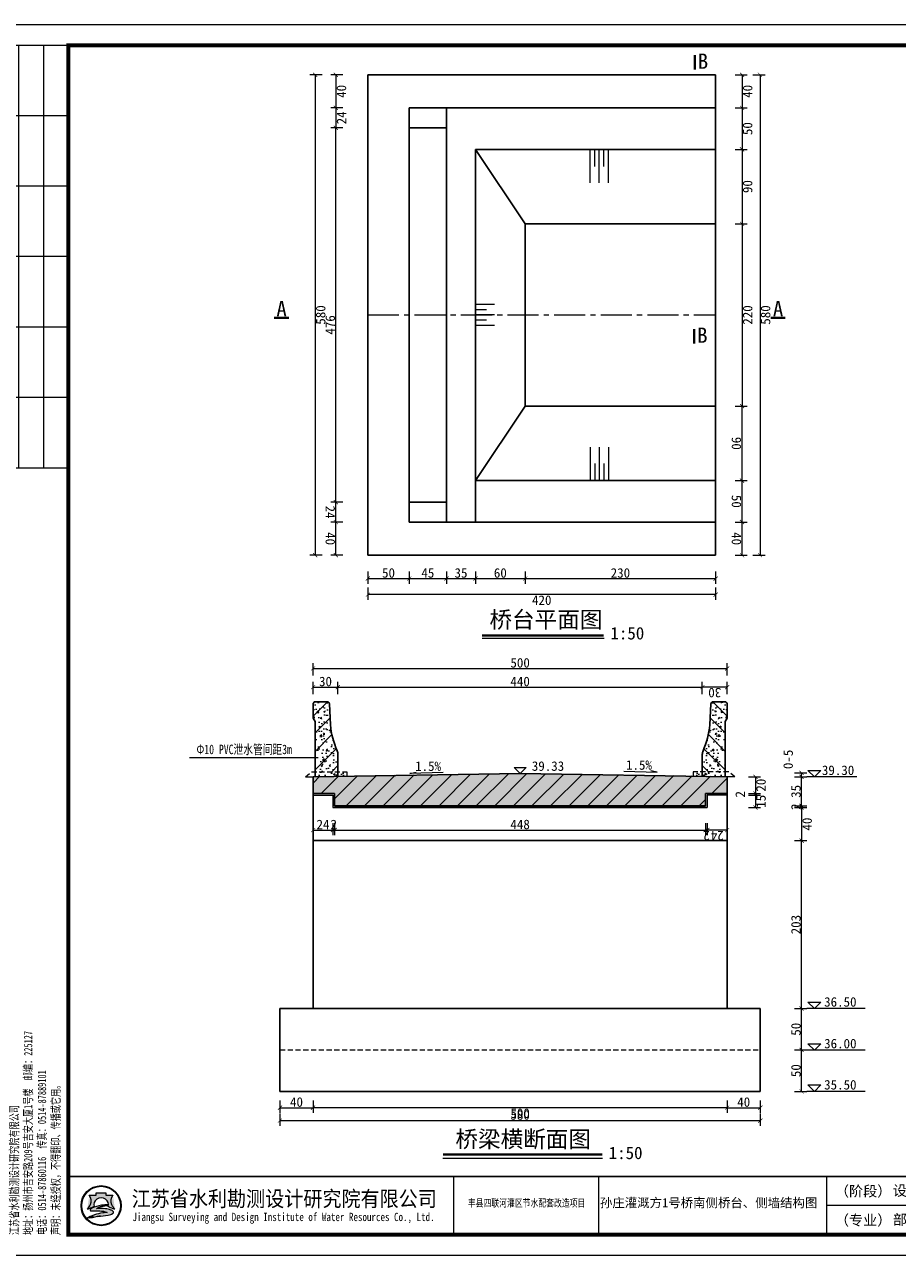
# Model space of a CAD drawing. Extents: x -27255 to 1448651, y 31034 to 8081248.
# Tile 73 of 198: x 584118 to 584329, y 3859346 to 3859644. Entities that reach past the tile are written whole.
import ezdxf
from ezdxf.enums import TextEntityAlignment as Align

# ---------------------------------------------------------------- set-up
doc = ezdxf.new("R2010")
doc.units = 0
doc.linetypes.add('CENTER2', pattern=[1.125, 0.75, -0.125, 0.125, -0.125])
doc.linetypes.add('HIDDEN', pattern=[0.375, 0.25, -0.125])
doc.layers.get('0').update_dxf_attribs({"linetype": 'CONTINUOUS'})
for name, color, linetype, lineweight in [('0.09标注线', 3, 'CONTINUOUS', 9), ('0.13填充', 8, 'CONTINUOUS', 9), ('0.13文字', 3, 'CONTINUOUS', 13), ('图框', 7, 'CONTINUOUS', 20), ('文字', 7, 'CONTINUOUS', 15), ('细实线', 3, 'CONTINUOUS', 20), ('虚线', 251, 'HIDDEN', 15), ('轮廓线', 1, 'CONTINUOUS', 30), ('配筋1', 1, 'CONTINUOUS', 50)]:
    doc.layers.add(name, color=color, linetype=linetype, lineweight=lineweight)
doc.layers.add('粗线-可见轮廓线、钢筋、结构分缝线、材料分界线、断层线、岩性分界线', color=1, linetype='CONTINUOUS')
doc.styles.add('-仿宋_GB2312', font='FangSong_GB2312.ttf')
doc.styles.add('LYJFS', font='times.ttf', dxfattribs={"width": 0.7})
doc.styles.add('仿宋', font='FangSong_GB2312.ttf', dxfattribs={"width": 0.7})
doc.styles.add('宋体', font='FangSong_GB2312.ttf')
doc.dimstyles.new('zzzz STANDARD', dxfattribs={"dimtxt": 2.3, "dimasz": 1, "dimexe": 1.25, "dimexo": 1.5, "dimgap": 0.2, "dimtad": 1, "dimdec": 0, "dimlfac": 10, "dimzin": 0, "dimdsep": 46, "dimtxsty": '-仿宋_GB2312', "dimblk": 'ARCHTICK', "dimcen": 0.09, "dimadec": 0, "dimazin": 0, "dimtfac": 1, "dimtdec": 0, "dimtix": 1, "dimtmove": 2, "dimatfit": 3, "dimfxl": 1.7, "dimfxlon": 1, "dimtolj": 1, "dimtzin": 0, "dimlwd": 9, "dimlwe": 9, "dimarcsym": 0})

# ---------------------------------------------------------------- blocks, each defined once
blk = doc.blocks.new('_ARCHTICK')
at = {"color": 0, "linetype": 'ByBlock', "const_width": 0.15}
blk.add_lwpolyline([(-0.5, -0.5), (0.5, 0.5)], dxfattribs=at)
blk = doc.blocks.new('d4trtg')
h = blk.add_hatch(color=152)
h.dxf.hatch_style = 1
h.paths.add_polyline_path([(654246.3, 3899725.4, 1), (654149.5, 3899725.4, 1)])
h.paths.add_polyline_path([(654244.7, 3899725.4, 1), (654151.1, 3899725.4, 1)], flags=16)
h = blk.add_hatch(color=152)
h.dxf.hatch_style = 1
edge = h.paths.add_edge_path()
edge.add_arc((654216.7, 3899701.1), 14.6, 43.3177, 70.37)
edge.add_arc((654202.9, 3899662.4), 55.7, 70.37, 84.5285)
edge.add_arc((654197.1, 3899601.1), 117.3, 84.5285, 95.1775)
edge.add_arc((654198.5, 3899704.1), 18.3, 111.7966, 130.9174, ccw=False)
edge.add_arc((654217.4, 3899656.7), 69.4, 98.8427, 111.7966, ccw=False)
edge.add_arc((654228.1, 3899588.1), 138.8, 95.2104, 98.8427, ccw=False)
edge.add_ellipse((654197.9, 3899728.3), major_axis=(-17.8, 0), ratio=0.877698, start_angle=172.6539, end_angle=176.913)
edge.add_arc((654213.8, 3899625), 102.6, 88.9999, 98.5227)
edge.add_arc((654209.9, 3899651.2), 76, 98.5227, 116.8491)
edge.add_arc((654181.1, 3899708), 12.3, 116.8491, 139.2901)
edge.add_arc((654173.3, 3899714.8), 1.96, 139.2901, 263.0506)
edge.add_arc((654175.1, 3899729.8), 17.1, 263.0506, 272.1363)
edge.add_arc((654186.8, 3899416.6), 296.4, 88.4627, 92.1363, ccw=False)
edge.add_arc((654193.4, 3899661.8), 51, 68.0711, 88.4627, ccw=False)
edge.add_arc((654234.5, 3899496.1), 214.2, 95.9129, 98.7952)
edge.add_arc((654220.8, 3899584.5), 124.7, 98.7952, 117.8497)
edge.add_arc((654806.2, 3897318.9), 2461.6, 104.7704, 105.1579, ccw=False)
edge.add_line((654178.6, 3899699.1), (654170.6, 3899695.8))
edge.add_arc((654384.3, 3898723.5), 995.6, 100.9063, 102.3983, ccw=False)
edge.add_line((654196, 3899701.1), (654189.9, 3899699.2))
edge.add_arc((654166.8, 3899985.3), 287, 274.6178, 279.6944)
edge.add_arc((654207.4, 3899747.5), 45.8, 279.6944, 287.6119)
edge.add_arc((654216.2, 3899719.6), 16.5, 287.6119, 311.5141)
edge.add_arc((654225.4, 3899709.3), 2.75, 311.5141, 403.3177)
edge = h.paths.add_edge_path()
edge.add_arc((654242.1, 3899736.8), 20.7, 138.9742, 204.1181, ccw=False)
edge.add_line((654226.5, 3899750.4), (654209.6, 3899750.4))
edge.add_line((654209.6, 3899750.4), (654209.6, 3899756.2))
edge.add_line((654209.6, 3899756.2), (654186.2, 3899756.2))
edge.add_line((654186.2, 3899756.2), (654186.2, 3899750.4))
edge.add_line((654186.2, 3899750.4), (654169.3, 3899750.4))
edge.add_arc((654153.7, 3899736.8), 20.7, -24.1181, 41.0258, ccw=False)
edge.add_arc((654138.3, 3899743.7), 37.5, 314.3441, 335.8819, ccw=False)
edge.add_arc((654157.8, 3899747.2), 31.1, 282.3877, 290.1466)
edge.add_arc((654127.2, 3899830.8), 120.1, 290.1466, 296.6495)
edge.add_ellipse((654197.9, 3899728.3), major_axis=(-17.8, 0), ratio=0.877698, start_angle=176.913, end_angle=378.3747, ccw=False)
edge.add_ellipse((654197.9, 3899728.3), major_axis=(-17.8, 0), ratio=0.877698, start_angle=172.6539, end_angle=176.913, ccw=False)
edge.add_ellipse((654197.9, 3899728.3), major_axis=(-17.8, 0), ratio=0.877698, start_angle=161.6253, end_angle=172.6539, ccw=False)
edge.add_arc((654268.6, 3899830.8), 120.1, 243.3505, 249.8534)
edge.add_arc((654238, 3899747.2), 31.1, 249.8534, 257.6123)
edge.add_arc((654257.5, 3899743.7), 37.5, 204.1181, 225.6559, ccw=False)
at = {"lineweight": 0}
for p, q in [((653868.4, 3899605.3), (653868.4, 3902577.3)), ((653868.4, 3902577.3), (658071.2, 3902577.3)), ((658071.2, 3902577.3), (658071.2, 3899605.3)), ((658021.2, 3899725.4), (655949.8, 3899725.4)), ((658071.2, 3899605.3), (653868.4, 3899605.3))]:
    blk.add_line(p, q, dxfattribs=at)
for p, q in [((654118.6, 3902527.3), (653938.4, 3902527.3)), ((653938.4, 3902527.3), (653938.4, 3901506.6)), ((653998.5, 3902527.3), (653998.5, 3901506.6)), ((654058.5, 3902527.3), (654058.5, 3901506.6)), ((654118.6, 3902357.2), (653938.4, 3902357.2)), ((654118.6, 3902187.1), (653938.4, 3902187.1)), ((654118.6, 3902017), (653938.4, 3902017)), ((654118.6, 3901846.8), (653938.4, 3901846.8)), ((654118.6, 3901676.7), (653938.4, 3901676.7)), ((654118.6, 3901506.6), (653938.4, 3901506.6)), ((655049.2, 3899795.5), (655049.2, 3899655.4)), ((655399.4, 3899795.5), (655399.4, 3899655.4)), ((655949.8, 3899795.5), (655949.8, 3899655.4)), ((656210, 3899795.5), (656210, 3899655.4)), ((656400.1, 3899795.5), (656400.1, 3899655.4)), ((656590.2, 3899795.5), (656590.2, 3899655.4)), ((656780.4, 3899795.5), (656780.4, 3899655.4)), ((656970.5, 3899795.5), (656970.5, 3899655.4)), ((657160.6, 3899795.5), (657160.6, 3899655.4)), ((657350.8, 3899795.5), (657350.8, 3899655.4)), ((657530.9, 3899795.5), (657530.9, 3899655.4)), ((657701, 3899725.4), (657701, 3899655.4))]:
    blk.add_line(p, q)
at = {"lineweight": 0, "const_width": 10}
blk.add_lwpolyline([(654118.6, 3902527.3), (658021.2, 3902527.3), (658021.2, 3899655.4), (654118.6, 3899655.4)], close=True, dxfattribs=at)
at = {"lineweight": 0, "const_width": 4}
blk.add_lwpolyline([(658021.2, 3899795.5), (654118.6, 3899795.5)], dxfattribs=at)
at = {"color": 152}
for points in [[(654181.1, 3899723.4, -0.028382), (654168.5, 3899718, -0.033867), (654164.5, 3899716.8, 0.094254), (654172.5, 3899728.3, 0.292155), (654169.3, 3899750.4), (654186.2, 3899750.4), (654186.2, 3899756.2), (654209.6, 3899756.2), (654209.6, 3899750.4), (654226.5, 3899750.4, 0.292155), (654223.3, 3899728.3, 0.094254), (654231.3, 3899716.8, -0.033867), (654227.2, 3899718, -0.028382), (654214.7, 3899723.4)], [(654215.6, 3899727.5, 0.041575), (654198.6, 3899726.4, 0.080135), (654175.6, 3899719, 0.098231), (654171.8, 3899716.1, 0.59944), (654173, 3899712.9, 0.039664), (654175.8, 3899712.7, -0.01603), (654194.8, 3899712.8, -0.08921), (654212.4, 3899709.2, 0.012577), (654201.8, 3899707.8, 0.083333), (654162.5, 3899694.8, -0.001691), (654178.6, 3899699.1), (654170.6, 3899695.8, -0.00651), (654196, 3899701.1), (654189.9, 3899699.2, 0.022155), (654215.1, 3899702.4, 0.03456), (654221.2, 3899703.9, 0.104673), (654227.2, 3899707.2, 0.423464), (654227.4, 3899711.2, 0.118589), (654221.6, 3899714.9, 0.061857), (654208.2, 3899717.9, 0.046498), (654186.5, 3899718, -0.083624), (654191.7, 3899721.1, -0.056582), (654206.8, 3899725.3, -0.015851), (654215.5, 3899726.3)]]:
    blk.add_lwpolyline(points, format="xyb", dxfattribs=at)
for radius in [48.4, 46.8]:
    blk.add_circle((654197.9, 3899725.4), radius, dxfattribs=at)
blk.add_arc((654217.4, 3899656.7), 69.4, 98.8427, 111.7966, dxfattribs=at)
for start_param, end_param in [(2.820893, 6.603885), (3.013378, 3.087714)]:
    blk.add_ellipse((654197.9, 3899728.3), major_axis=(-17.8, 0), ratio=0.877698, start_param=start_param, end_param=end_param, dxfattribs=at)
at = {"style": '宋体'}
for s, height, width, p in [('江苏省水利勘测设计研究院有限公司', 37.525, 0.9, (654640.2, 3899742.9)), ('丰县四联河灌区节水配套改造项目', 18.012, 0.75, (655225.5, 3899732.3)), ('Jiangsu Surveying and Design Institute of Water Resources Co., Ltd.', 20.014, 0.8, (654638.5, 3899695.5))]:
    blk.add_text(s, height=height, dxfattribs=dict(at, width=width)).set_placement(p, align=Align.MIDDLE)
at = {"style": 'LYJFS'}
for s, p in [('（阶段）', (656038.2, 3899760.4)), ('（专业）', (656038.2, 3899690.4))]:
    blk.add_text(s, height=25.02, dxfattribs=at).set_placement(p, align=Align.MIDDLE_CENTER)
at = {"style": '仿宋'}
blk.add_text('2018.05', height=25.02, dxfattribs=at).set_placement((657440.8, 3899690.4), align=Align.MIDDLE)
at = {"rotation": 90}
for s, insert, char_height, attachment_point, style in [('日 期', (653968.5, 3901931.9), 25.02, 5, '宋体'), ('会签者', (653968.5, 3901761.8), 25.02, 5, '宋体'), ('会签专业', (653968.5, 3901591.7), 25.02, 5, '宋体'), ('江苏省水利勘测设计研究院有限公司\\P地址：扬州市吉安路209号吉安大厦1号楼  邮编：225127\\P电话：0514-87860116  传真：0514-87889101\\P声明：未经授权，不得翻印、传播或它用。', (654101.5, 3899654.5), 20.014, 7, '仿宋')]:
    blk.add_mtext(s, dxfattribs=dict(at, insert=insert, char_height=char_height, attachment_point=attachment_point, style=style))
at = {"attachment_point": 5, "style": '宋体'}
for s, insert, char_height in [('校 核', (656875.1, 3899760.9), 25.02), ('设 计', (657065.3, 3899761.4), 25.02), ('设计', (656144, 3899760.4), 25.02), ('批 准', (656305, 3899760.4), 25.02), ('核 定', (656494.6, 3899760.2), 25.02), ('审 查', (656684.6, 3899760.2), 25.02), ('制 图', (657254.9, 3899760.2), 25.02), ('日 期', (657440.8, 3899760.4), 25.02), ('甲级设计证书编号A132012666', (657776, 3899760.4), 25.017), ('部分', (656144, 3899690.4), 25.02), ('图 号', (657615.9, 3899690.4), 25.02)]:
    blk.add_mtext(s, dxfattribs=dict(at, insert=insert, char_height=char_height))

msp = doc.modelspace()

# ---------------------------------------------------------------- hatches: boundary and pattern name
at = {"layer": '0.13文字', "linetype": 'Continuous', "lineweight": 13}
h = msp.add_hatch(dxfattribs=at)
h.set_pattern_fill('AR-CONC', color=256, scale=0.02, style=0)
h.set_pattern_definition([(50, (558792.1782, 3852994.898), (3.64369338, -0.3187817), [0.381, -4.191]), (355, (558792.178, 3852994.898), (-0.7048565, 3.82113286), [0.3048, -3.3528]), (100.451, (558792.4818, 3852994.8714), (2.93885003, 3.50233376), [0.3238, -3.5618]), (46.1842, (558792.178, 3852995.914), (5.4215808, -0.84084656), [0.5715, -6.2865]), (96.6356, (558792.63, 3852995.844), (4.7480847, 4.9485111), [0.4857, -5.3427]), (351.184, (558792.178, 3852995.914), (4.7480921, 4.9485024), [0.4572, -5.0292]), (21, (558792.6862, 3852995.66), (3.0322976, -2.04531037), [0.381, -4.191]), (326, (558792.686, 3852995.66), (1.23604057, 3.6837593), [0.3048, -3.3528]), (71.4514, (558792.939, 3852995.4895), (4.2683298, 1.63845715), [0.3238, -3.5618]), (37.5, (558792.1782, 3852994.898), (0.061772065, 1.69110078), [0, -3.31216, 0, -3.4036, 0, -3.3655]), (7.5, (558792.1782, 3852994.898), (1.33639325, 2.0036115), [0, -1.94056, 0, -3.23596, 0, -1.2827]), (327.5, (558791.0453, 3852994.898), (2.7118119, -0.11457488), [0, -1.27, 0, -3.9624, 0, -5.2578]), (317.5, (558790.5373, 3852994.898), (2.96258363, 0.50852982), [0, -1.651, 0, -2.63144, 0, -3.7338])])
edge = h.paths.add_edge_path()
edge.add_line((584187.98575, 3859475.33886), (584187.98575, 3859461.95887))
edge.add_line((584187.98575, 3859461.95887), (584195.69018, 3859461.95887))
edge.add_line((584195.69018, 3859461.95887), (584195.69018, 3859463.15887))
edge.add_line((584195.69018, 3859463.15887), (584193.51738, 3859463.15887))
edge.add_line((584193.51738, 3859463.15887), (584193.51738, 3859467.39012))
edge.add_arc((584191.35045, 3859467.39012), 2.16693, 360, 382.3986634)
edge.add_arc((584212.47867, 3859476.60461), 20.88369, 185.6527223, 203.6838968, ccw=False)
edge.add_line((584191.69653, 3859474.54759), (584191.45917, 3859479.59186))
edge.add_arc((584190.96462, 3859479.59186), 0.49455, 359.9999999, 450)
edge.add_line((584190.96462, 3859480.08641), (584188.01193, 3859480.08641))
edge.add_arc((584188.01193, 3859479.59186), 0.49455, 90, 180)
edge.add_line((584187.51738, 3859479.59186), (584187.51738, 3859476.13011))
edge.add_line((584187.51738, 3859476.13011), (584187.98575, 3859475.33886))
h = msp.add_hatch(dxfattribs=at)
h.set_pattern_fill('ANSI31', color=256, style=0)
h.set_pattern_definition([(45, (584187.5174, 3859463.159), (-2.24506, 2.24506), [])])
h.paths.add_polyline_path([(584187.98575, 3859463.15887), (584193.51738, 3859463.15887), (584193.51738, 3859467.39012, 0.098044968), (584193.3539, 3859468.21583, -0.078838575), (584191.69653, 3859474.54759), (584191.45698, 3859479.6383, 0.386929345), (584190.96462, 3859480.08641), (584188.01193, 3859480.08641, 0.414213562), (584187.51738, 3859479.59186), (584187.51738, 3859476.13011), (584187.98575, 3859475.33886)])
h = msp.add_hatch(dxfattribs=at)
h.set_pattern_fill('AR-CONC', color=256, scale=0.02, style=0)
h.set_pattern_definition([(130, (609682.8566, 3852994.898), (-3.64369338, -0.3187817), [0.381, -4.191]), (185, (609682.8566, 3852994.898), (0.7048565, 3.82113286), [0.3048, -3.3528]), (79.549, (609682.553, 3852994.8714), (-2.93885003, 3.50233376), [0.3238, -3.5618]), (133.8158, (609682.8566, 3852995.914), (-5.4215808, -0.84084656), [0.5715, -6.2865]), (83.3644, (609682.405, 3852995.844), (-4.7480847, 4.9485111), [0.4857, -5.3427]), (188.816, (609682.8566, 3852995.914), (-4.7480921, 4.9485024), [0.4572, -5.0292]), (159, (609682.3486, 3852995.66), (-3.0322976, -2.04531037), [0.381, -4.191]), (214, (609682.3486, 3852995.66), (-1.23604057, 3.6837593), [0.3048, -3.3528]), (108.5486, (609682.096, 3852995.4895), (-4.2683298, 1.63845715), [0.3238, -3.5618]), (142.5, (609682.8566, 3852994.898), (-0.061772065, 1.69110078), [0, -3.31216, 0, -3.4036, 0, -3.3655]), (172.5, (609682.8566, 3852994.898), (-1.33639325, 2.0036115), [0, -1.94056, 0, -3.23596, 0, -1.2827]), (212.5, (609683.9895, 3852994.898), (-2.7118119, -0.11457488), [0, -1.27, 0, -3.9624, 0, -5.2578]), (222.5, (609684.4975, 3852994.898), (-2.96258363, 0.50852982), [0, -1.651, 0, -2.63144, 0, -3.7338])])
edge = h.paths.add_edge_path()
edge.add_line((584287.04905, 3859475.33886), (584287.04905, 3859461.95887))
edge.add_line((584287.04905, 3859461.95887), (584279.34462, 3859461.95887))
edge.add_line((584279.34462, 3859461.95887), (584279.34462, 3859463.15887))
edge.add_line((584279.34462, 3859463.15887), (584281.51742, 3859463.15887))
edge.add_line((584281.51742, 3859463.15887), (584281.51742, 3859467.39012))
edge.add_arc((584283.68435, 3859467.39012), 2.16693, 157.6013366, 180, ccw=False)
edge.add_arc((584262.55613, 3859476.60461), 20.88369, 336.3161032, 354.3472777)
edge.add_line((584283.33827, 3859474.54759), (584283.57563, 3859479.59186))
edge.add_arc((584284.07018, 3859479.59186), 0.49455, 90, 180.0000001, ccw=False)
edge.add_line((584284.07018, 3859480.08641), (584287.02287, 3859480.08641))
edge.add_arc((584287.02287, 3859479.59186), 0.49455, 360, 450, ccw=False)
edge.add_line((584287.51742, 3859479.59186), (584287.51742, 3859476.13011))
edge.add_line((584287.51742, 3859476.13011), (584287.04905, 3859475.33886))
h = msp.add_hatch(dxfattribs=at)
h.set_pattern_fill('ANSI31', color=256, style=0)
h.set_pattern_definition([(135, (584287.5174, 3859463.159), (2.24506, 2.24506), [])])
h.paths.add_polyline_path([(584287.04905, 3859475.33886), (584287.51742, 3859476.13011), (584287.51742, 3859479.59186, 0.414213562), (584287.02287, 3859480.08641), (584284.07018, 3859480.08641, 0.386929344), (584283.57782, 3859479.6383), (584283.33827, 3859474.54759, -0.078838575), (584281.6809, 3859468.21583, 0.098044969), (584281.51742, 3859467.39012), (584281.51742, 3859463.15887), (584287.04905, 3859463.15887)])
h = msp.add_hatch(dxfattribs=at)
h.set_pattern_fill('AR-CONC', color=256, scale=0.02, style=0)
h.set_pattern_definition([(50, (584177.5174, 3859454.959), (3.64369, -0.31878), [0.381, -4.191]), (355, (584177.5174, 3859454.959), (-0.70486, 3.82113), [0.3048, -3.3528]), (100.451, (584177.821, 3859454.9323), (2.93885, 3.50233), [0.3238, -3.5618]), (46.184, (584177.5174, 3859455.975), (5.42158, -0.84085), [0.5715, -6.2865]), (96.6356, (584177.969, 3859455.905), (4.74808, 4.9485), [0.4857, -5.3427]), (351.184, (584177.5174, 3859455.975), (4.7481, 4.9485), [0.4572, -5.0292]), (21, (584178.0254, 3859455.721), (3.0323, -2.04531), [0.381, -4.191]), (326, (584178.0254, 3859455.721), (1.23604, 3.68376), [0.3048, -3.3528]), (71.4514, (584178.278, 3859455.5504), (4.26833, 1.63846), [0.3238, -3.5618]), (37.5, (584177.5174, 3859454.9589), (0.061772, 1.691101), [0, -3.31216, 0, -3.4036, 0, -3.3655]), (7.5, (584177.5174, 3859454.9589), (1.336393, 2.003611), [0, -1.94056, 0, -3.23596, 0, -1.2827]), (327.5, (584176.3845, 3859454.9589), (2.711812, -0.114575), [0, -1.27, 0, -3.9624, 0, -5.2578]), (317.5, (584175.8765, 3859454.9589), (2.962584, 0.50853), [0, -1.651, 0, -2.63144, 0, -3.7338])])
h.paths.add_polyline_path([(584237.51708, 3859454.95887), (584282.31742, 3859454.95887), (584282.31742, 3859457.95887), (584287.5171, 3859457.95887), (584287.51707, 3859462.0922), (584237.51737, 3859462.75887), (584187.51738, 3859462.0922), (584187.51736, 3859457.95887), (584192.71704, 3859457.95887), (584192.71704, 3859454.95887)])
h = msp.add_hatch(dxfattribs=at)
h.set_pattern_fill('ANSI31', color=256, style=0)
h.set_pattern_definition([(45, (584177.5174, 3859454.959), (-2.24506, 2.24506), [])])
h.paths.add_polyline_path([(584237.51708, 3859454.95887), (584282.31742, 3859454.95887), (584282.31742, 3859457.95887), (584287.5171, 3859457.95887), (584287.51707, 3859462.0922), (584237.51737, 3859462.75887), (584187.51738, 3859462.0922), (584187.51736, 3859457.95887), (584192.71704, 3859457.95887), (584192.71704, 3859454.95887)])

# ---------------------------------------------------------------- linework, layer by layer
at = {"layer": '0.09标注线', "color": 7}
for p, q in [((584236.04787, 3859464.24111), (584237.51731, 3859462.77167)), ((584236.04787, 3859464.24111), (584238.98675, 3859464.24111)), ((584237.50451, 3859462.75887), (584238.98675, 3859464.24111)), ((584318.86689, 3859461.95887), (584306.73054, 3859461.95887)), ((584308.56965, 3859461.95887), (584307.02986, 3859463.49866)), ((584307.02986, 3859463.49866), (584310.10944, 3859463.49866)), ((584310.10944, 3859463.49866), (584308.56965, 3859461.95887)), ((584320.83339, 3859406.01817), (584306.73054, 3859406.01817)), ((584308.56965, 3859406.01817), (584307.02986, 3859407.55796)), ((584307.02986, 3859407.55796), (584310.10944, 3859407.55796)), ((584310.10944, 3859407.55796), (584308.56965, 3859406.01817)), ((584308.56965, 3859395.95887), (584307.02986, 3859397.49866)), ((584307.02986, 3859397.49866), (584310.10944, 3859397.49866)), ((584310.10944, 3859397.49866), (584308.56965, 3859395.95887)), ((584320.83339, 3859395.95887), (584306.73054, 3859395.95887)), ((584308.56965, 3859386.01817), (584307.02986, 3859387.55796)), ((584307.02986, 3859387.55796), (584310.10944, 3859387.55796)), ((584310.10944, 3859387.55796), (584308.56965, 3859386.01817)), ((584320.83339, 3859386.01817), (584306.73054, 3859386.01817))]:
    msp.add_line(p, q, dxfattribs=at)
at = {"layer": '0.13填充', "color": 7, "lineweight": 40, "ltscale": 0.005}
for p, q in [((584228.35331, 3859496.08848), (584257.665, 3859496.08848)), ((584218.95359, 3859370.75976), (584257.29631, 3859370.75976))]:
    msp.add_line(p, q, dxfattribs=at)
at = {"layer": '0.13填充', "color": 7, "ltscale": 0.005}
for p, q in [((584228.35331, 3859495.48868), (584257.8173, 3859495.48868)), ((584218.85295, 3859369.91691), (584257.42724, 3859369.91691))]:
    msp.add_line(p, q, dxfattribs=at)
at = {"layer": '0.13文字', "linetype": 'Continuous', "lineweight": 13}
for p, q in [((582175.00285, 3859643.61317), (587865.89025, 3859643.61317)), ((582175.00285, 3859643.61317), (587865.89025, 3859643.61317)), ((584157.67615, 3859466.60641), (584188.7815, 3859466.60641))]:
    msp.add_line(p, q, dxfattribs=at)
at = {"layer": '0.13文字', "lineweight": 13}
for p, q in [((584185.6929, 3859461.95887), (584187.51738, 3859461.95886)), ((584289.3419, 3859461.95887), (584287.51742, 3859461.95886))]:
    msp.add_line(p, q, dxfattribs=at)
at = {"layer": '粗线-可见轮廓线、钢筋、结构分缝线、材料分界线、断层线、岩性分界线'}
for p, q in [((584187.51704, 3859457.95887), (584192.71704, 3859457.95887)), ((584192.71704, 3859457.95887), (584192.71704, 3859454.95887)), ((584287.51742, 3859457.95887), (584282.31742, 3859457.95887)), ((584282.31742, 3859457.95887), (584282.31742, 3859454.95887)), ((584192.31704, 3859454.55887), (584237.51708, 3859454.55887)), ((584237.51708, 3859454.55887), (584282.71742, 3859454.55887))]:
    msp.add_line(p, q, dxfattribs=at)
at = {"layer": '细实线', "color": 7, "lineweight": 30}
for p, q in [((584284.73822, 3859631.49503), (584200.73822, 3859631.49503)), ((584200.73822, 3859573.49503), (584200.73822, 3859631.49503)), ((584284.73822, 3859631.49503), (584284.73822, 3859623.49503)), ((584284.73822, 3859631.49503), (584284.73822, 3859573.49503)), ((584210.73822, 3859623.49503), (584284.73822, 3859623.49503)), ((584210.73822, 3859623.49503), (584210.73822, 3859573.49503)), ((584210.73822, 3859623.49503), (584210.73822, 3859573.49503)), ((584219.73822, 3859623.49503), (584219.73822, 3859573.49503)), ((584219.73822, 3859618.69503), (584210.73822, 3859618.69503)), ((584238.73822, 3859595.49503), (584226.73822, 3859613.49503)), ((584226.73822, 3859613.49503), (584284.73822, 3859613.49503)), ((584238.73822, 3859595.49503), (584238.73822, 3859573.49503)), ((584238.73822, 3859595.49503), (584284.73822, 3859595.49503)), ((584200.73822, 3859573.49503), (584200.73822, 3859515.49503)), ((584210.73822, 3859523.49503), (584210.73822, 3859573.49503)), ((584210.73822, 3859523.49503), (584210.73822, 3859573.49503)), ((584219.73822, 3859523.49503), (584219.73822, 3859573.49503)), ((584238.73822, 3859551.49503), (584238.73822, 3859573.49503)), ((584284.73822, 3859515.49503), (584284.73822, 3859573.49503)), ((584238.73822, 3859551.49503), (584226.73822, 3859533.49503)), ((584238.73822, 3859551.49503), (584284.73822, 3859551.49503)), ((584226.73822, 3859533.49503), (584284.73822, 3859533.49503)), ((584219.73822, 3859528.29503), (584210.73822, 3859528.29503)), ((584210.73822, 3859523.49503), (584284.73822, 3859523.49503)), ((584284.73822, 3859515.49503), (584284.73822, 3859523.49503)), ((584284.73822, 3859515.49503), (584200.73822, 3859515.49503))]:
    msp.add_line(p, q, dxfattribs=at)
at = {"layer": '细实线', "color": 6, "lineweight": 13}
for p, q in [((584254.40704, 3859605.38054), (584254.40704, 3859613.38054)), ((584254.40704, 3859605.38054), (584254.40704, 3859613.38054)), ((584254.40704, 3859605.38054), (584254.40704, 3859613.38054)), ((584254.40704, 3859605.38054), (584254.40704, 3859613.38054)), ((584255.5289, 3859609.37454), (584255.5289, 3859613.38054)), ((584255.5289, 3859609.37454), (584255.5289, 3859613.38054)), ((584256.62061, 3859605.38054), (584256.62061, 3859613.38054)), ((584257.74248, 3859609.37454), (584257.74248, 3859613.38054)), ((584257.74248, 3859609.37454), (584257.74248, 3859613.38054)), ((584258.83419, 3859605.38054), (584258.83419, 3859613.38054)), ((584231.33822, 3859576.00357), (584226.73822, 3859576.00357)), ((584229.38745, 3859574.73708), (584226.73822, 3859574.73708)), ((584231.33822, 3859573.49503), (584226.73822, 3859573.49503)), ((584229.38745, 3859572.22854), (584226.73822, 3859572.22854)), ((584231.33822, 3859570.9865), (584226.73822, 3859570.9865)), ((584254.40704, 3859541.60953), (584254.40704, 3859533.60953)), ((584254.40704, 3859541.60953), (584254.40704, 3859533.60953)), ((584254.40704, 3859541.60953), (584254.40704, 3859533.60953)), ((584254.40704, 3859541.60953), (584254.40704, 3859533.60953)), ((584256.62061, 3859541.60953), (584256.62061, 3859533.60953)), ((584258.83419, 3859541.60953), (584258.83419, 3859533.60953)), ((584255.5289, 3859537.61553), (584255.5289, 3859533.60953)), ((584255.5289, 3859537.61553), (584255.5289, 3859533.60953)), ((584257.74248, 3859537.61553), (584257.74248, 3859533.60953)), ((584257.74248, 3859537.61553), (584257.74248, 3859533.60953))]:
    msp.add_line(p, q, dxfattribs=at)
at = {"layer": '细实线', "color": 6, "linetype": 'CENTER2', "lineweight": 13, "ltscale": 10}
msp.add_line((584200.73822, 3859573.49503), (584284.73822, 3859573.49503), dxfattribs=at)
msp.add_line((584200.73822, 3859573.49503), (584284.73822, 3859573.49503), dxfattribs=at)
at = {"layer": '细实线', "color": 3, "lineweight": 30}
for p, q in [((584190.96462, 3859480.08641), (584188.01193, 3859480.08641)), ((584284.07018, 3859480.08641), (584287.02287, 3859480.08641)), ((584187.51738, 3859479.59186), (584187.51738, 3859476.13011)), ((584191.45917, 3859479.59186), (584191.69653, 3859474.54759)), ((584283.57563, 3859479.59186), (584283.33827, 3859474.54759)), ((584287.51742, 3859479.59186), (584287.51742, 3859476.13011)), ((584187.98575, 3859475.33886), (584187.51738, 3859476.13011)), ((584187.98575, 3859475.33886), (584187.98575, 3859461.95887)), ((584287.04905, 3859475.33886), (584287.51742, 3859476.13011)), ((584287.04905, 3859475.33886), (584287.04905, 3859461.95887)), ((584193.51738, 3859461.95887), (584193.51738, 3859467.39012)), ((584281.51742, 3859461.95887), (584281.51742, 3859467.39012))]:
    msp.add_line(p, q, dxfattribs=at)
at = {"layer": '细实线', "color": 7, "lineweight": 13}
for p, q in [((584210.91235, 3859462.8137), (584212.3941, 3859463.11517)), ((584218.95031, 3859463.02418), (584210.91235, 3859462.8137)), ((584262.56324, 3859463.3137), (584270.6012, 3859463.10322)), ((584270.6012, 3859463.10322), (584269.11945, 3859463.40468))]:
    msp.add_line(p, q, dxfattribs=at)
at = {"layer": '细实线', "color": 3, "lineweight": 30}
for centre, radius, start, end in [((584188.01193, 3859479.59186), 0.49455, 90, 180), ((584190.96462, 3859479.59186), 0.49455, 0, 90), ((584284.07018, 3859479.59186), 0.49455, 90, 180), ((584287.02287, 3859479.59186), 0.49455, 0, 90), ((584212.47867, 3859476.60461), 20.88369, 185.6527223, 203.6838968), ((584262.55613, 3859476.60461), 20.88369, 336.3161032, 354.3472777), ((584191.35045, 3859467.39012), 2.16693, 0, 22.3986634), ((584283.68435, 3859467.39012), 2.16693, 157.6013366, 180)]:
    msp.add_arc(centre, radius, start, end, dxfattribs=at)
at = {"layer": '虚线', "color": 2, "ltscale": 5}
for p, q in [((584185.6929, 3859461.95887), (584187.14018, 3859463.15887)), ((584187.14018, 3859463.15887), (584195.69018, 3859463.15887)), ((584195.69018, 3859463.15887), (584195.69018, 3859461.95887)), ((584287.89462, 3859463.15887), (584279.34462, 3859463.15887)), ((584279.34462, 3859463.15887), (584279.34462, 3859461.95887)), ((584289.3419, 3859461.95887), (584287.89462, 3859463.15887)), ((584179.51704, 3859396.01817), (584237.51708, 3859396.01817)), ((584237.51708, 3859396.01817), (584295.51742, 3859396.01817))]:
    msp.add_line(p, q, dxfattribs=at)
at = {"layer": '轮廓线', "color": 7}
for p in [(584226.73822, 3859613.49503), (584226.73822, 3859613.49503), (584226.73822, 3859523.49503), (584226.73822, 3859523.49503)]:
    msp.add_line(p, (584226.73822, 3859573.49503), dxfattribs=at)
at = {"layer": '轮廓线', "color": 2}
for p, q in [((584187.51738, 3859461.95887), (584187.51706, 3859406.01817)), ((584237.51721, 3859462.75887), (584187.51738, 3859461.95887)), ((584237.51721, 3859462.75887), (584287.51742, 3859461.95887)), ((584287.51707, 3859461.95887), (584287.5174, 3859406.01817)), ((584192.71704, 3859454.95887), (584237.51708, 3859454.95887)), ((584237.51708, 3859454.95887), (584282.31742, 3859454.95887)), ((584187.51729, 3859446.55897), (584237.51708, 3859446.55887)), ((584237.51708, 3859446.55887), (584287.51716, 3859446.55887)), ((584179.51704, 3859406.01817), (584237.51708, 3859406.01817)), ((584179.51704, 3859406.01817), (584179.51704, 3859386.01817)), ((584237.51708, 3859406.01817), (584295.51742, 3859406.01817)), ((584295.51742, 3859406.01817), (584295.51742, 3859386.01817)), ((584179.51704, 3859386.01817), (584237.51708, 3859386.01817)), ((584237.51708, 3859386.01817), (584295.51742, 3859386.01817))]:
    msp.add_line(p, q, dxfattribs=at)
at = {"layer": '轮廓线', "color": 2, "lineweight": 15}
for p, q in [((584187.51704, 3859457.55887), (584192.31704, 3859457.55887)), ((584192.31704, 3859457.55887), (584192.31704, 3859454.55887)), ((584282.71742, 3859457.55887), (584282.71742, 3859454.55887)), ((584287.51742, 3859457.55887), (584282.71742, 3859457.55887))]:
    msp.add_line(p, q, dxfattribs=at)
at = {"layer": '配筋1', "color": 7, "lineweight": 40}
for p, q in [((584279.72573, 3859632.7669), (584279.72573, 3859636.2721)), ((584178.12529, 3859572.82547), (584181.63049, 3859572.82547)), ((584298.02724, 3859572.82547), (584301.53244, 3859572.82547)), ((584279.58356, 3859566.59999), (584279.58356, 3859570.10519))]:
    msp.add_line(p, q, dxfattribs=at)

# ---------------------------------------------------------------- block references
at = {"layer": '图框', "xscale": 0.09999999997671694, "yscale": 0.1000000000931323, "zscale": 0.1}
msp.add_blockref('d4trtg', (518716.53272, 3469385.87918), dxfattribs=at)

# ---------------------------------------------------------------- texts
at = {"layer": '0.09标注线', "color": 7, "style": '-仿宋_GB2312'}
for s, insert, char_height, width, attachment_point in [('1.5%', (584218.41856, 3859465.68998), 2.296, 15.6807882, 3), ('39.33', (584240.34605, 3859465.71969), 2.296, 15.6807882, 1), ('1.5%', (584263.09499, 3859465.9795), 2.296, 15.6807882, 1), ('39.30', (584318.21112, 3859464.70846), 2.3, 2.3, 3), ('36.50', (584318.75828, 3859408.76776), 2.3, 2.3, 3), ('36.00', (584318.75828, 3859398.70846), 2.3, 2.3, 3), ('35.50', (584318.75828, 3859388.76776), 2.3, 2.3, 3)]:
    msp.add_mtext(s, dxfattribs=dict(at, insert=insert, char_height=char_height, width=width, attachment_point=attachment_point))
at = {"layer": '0.13文字', "linetype": 'Continuous', "lineweight": 13, "insert": (584253.79624, 3859360.23248), "char_height": 2.2, "width": 66.6610925, "attachment_point": 1, "style": 'LYJFS'}
msp.add_mtext('{\\fFangSong_GB2312|b0|i0|c134|p49;\\W1;  孙庄灌溉方1号桥南侧桥台、侧墙结构图}', dxfattribs=at)
at = {"layer": '文字', "color": 7, "attachment_point": 1, "style": '-仿宋_GB2312'}
for s, insert, char_height, width in [('桥台平面图', (584230.11428, 3859501.94738), 4, 38.0137182), ('1:50', (584259.32977, 3859498.14736), 3, 10.2895474), ('桥梁横断面图', (584221.89318, 3859376.49653), 4, 57.9006018), ('1:50', (584258.91491, 3859372.66097), 3, 10.2895474)]:
    msp.add_mtext(s, dxfattribs=dict(at, insert=insert, char_height=char_height, width=width))
at = {"layer": '细实线', "lineweight": 13, "char_height": 3.68, "width": 21.9545884, "attachment_point": 9, "style": '-仿宋_GB2312'}
for s, insert in [('B', (584282.9279, 3859632.94016)), ('A', (584181.16211, 3859573.16275)), ('A', (584301.06406, 3859573.16275)), ('B', (584282.78573, 3859566.77326))]:
    msp.add_mtext(s, dxfattribs=dict(at, insert=insert))
at = {"layer": '细实线', "color": 7, "lineweight": 13, "insert": (584159.36948, 3859467.19376), "char_height": 2.3, "width": 90.3602785, "attachment_point": 7, "style": '-仿宋_GB2312'}
msp.add_mtext('{\\W0.75;\\C256;Φ10 PVC泄水管间距3m}', dxfattribs=at)

# ---------------------------------------------------------------- dimensions: what is measured, and where the dimension line sits
at = {"layer": '0.13文字', "color": 3, "linetype": 'Continuous', "lineweight": 13}
for base, p1, p2, angle in [((584188.01118, 3859515.49503), (584200.73822, 3859631.49503), (584200.73822, 3859515.49503), 90), ((584193.01834, 3859623.49503), (584200.73822, 3859631.49503), (584210.73822, 3859623.49503), 90), ((584291.10977, 3859623.49503), (584282.73822, 3859631.49503), (584282.73822, 3859623.49503), 90), ((584295.44736, 3859515.49503), (584284.73822, 3859631.49503), (584284.73822, 3859515.49503), 90), ((584193.01834, 3859618.69503), (584210.73822, 3859623.49503), (584210.73822, 3859618.69503), 90), ((584291.10977, 3859613.49503), (584284.73822, 3859623.49503), (584284.73822, 3859613.49503), 90), ((584193.01834, 3859618.69503), (584210.73822, 3859523.49503), (584210.73822, 3859618.69503), 90), ((584291.10977, 3859595.49503), (584284.73822, 3859613.49503), (584284.73822, 3859595.49503), 90), ((584291.10977, 3859551.49503), (584284.73822, 3859595.49503), (584284.73822, 3859551.49503), 90), ((584291.10977, 3859551.49503), (584284.73822, 3859533.49503), (584284.73822, 3859551.49503), 270), ((584291.10977, 3859533.49503), (584284.73822, 3859523.49503), (584284.73822, 3859533.49503), 270), ((584193.01834, 3859528.29503), (584210.73822, 3859523.49503), (584210.73822, 3859528.29503), 270), ((584193.01834, 3859523.49503), (584200.73822, 3859515.49503), (584210.73822, 3859523.49503), 270), ((584291.10977, 3859523.49503), (584282.73822, 3859515.49503), (584282.73822, 3859523.49503), 270)]:
    msp.add_linear_dim(base=base, p1=p1, p2=p2, angle=angle, dimstyle='zzzz STANDARD', override={"dimlfac": 5}, dxfattribs=at).render()
for base, p1, p2 in [((584238.73822, 3859509.83963), (584226.73822, 3859533.49503), (584238.73822, 3859551.49503)), ((584284.73822, 3859509.83963), (584238.73822, 3859551.49503), (584284.73822, 3859520.00153)), ((584226.73822, 3859509.83963), (584219.73822, 3859523.49503), (584226.73822, 3859533.49503)), ((584210.73822, 3859509.83963), (584200.73822, 3859515.49503), (584210.73822, 3859523.49503)), ((584219.73822, 3859509.83963), (584210.73822, 3859523.49503), (584219.73822, 3859523.49503)), ((584200.73822, 3859505.96442), (584284.73822, 3859515.49503), (584200.73822, 3859515.49503))]:
    msp.add_linear_dim(base=base, p1=p1, p2=p2, dimstyle='zzzz STANDARD', override={"dimlfac": 5}, dxfattribs=at).render()
at = {"layer": '0.13文字', "linetype": 'Continuous', "lineweight": 13}
for base, p1, p2 in [((584287.51742, 3859488.14442), (584187.51738, 3859461.95887), (584287.51742, 3859461.95887)), ((584193.51738, 3859483.63538), (584187.51704, 3859458.91917), (584193.51738, 3859461.95887)), ((584281.51742, 3859483.63538), (584193.51738, 3859462.05487), (584281.51742, 3859461.95887)), ((584192.31704, 3859449.11876), (584187.51736, 3859457.95887), (584192.31704, 3859457.55887)), ((584192.71704, 3859449.11876), (584192.31704, 3859457.55887), (584192.71704, 3859454.95887)), ((584282.31742, 3859449.11876), (584192.71704, 3859454.95887), (584282.31742, 3859454.95887)), ((584187.51704, 3859382.07748), (584179.51704, 3859386.22958), (584187.51704, 3859406.01817)), ((584187.51704, 3859382.07748), (584287.51736, 3859406.01817), (584187.51704, 3859406.01817)), ((584295.51742, 3859382.07748), (584287.51736, 3859406.01817), (584295.51742, 3859406.01817)), ((584295.51742, 3859378.95763), (584179.51704, 3859386.22958), (584295.51742, 3859386.22958))]:
    msp.add_linear_dim(base=base, p1=p1, p2=p2, dimstyle='zzzz STANDARD', override={"dimlfac": 5}, dxfattribs=at).render()
for base, p1, p2, angle in [((584281.51742, 3859483.63538), (584287.51742, 3859458.91917), (584281.51742, 3859461.95887), 180), ((584305.48054, 3859461.95887), (584282.31742, 3859454.95887), (584287.51707, 3859461.95887), 90), ((584294.34657, 3859457.95887), (584287.51742, 3859461.95887), (584287.5171, 3859457.95887), 90), ((584282.31742, 3859449.11876), (584282.71742, 3859457.55887), (584282.31742, 3859454.95887), 180), ((584282.71742, 3859449.11876), (584287.5171, 3859457.95887), (584282.71742, 3859457.55887), 180), ((584305.48054, 3859454.95887), (584282.71742, 3859454.55887), (584282.31742, 3859454.95887), 90), ((584294.34657, 3859454.55887), (584287.51742, 3859457.55887), (584282.71742, 3859454.55887), 90), ((584305.48054, 3859446.55887), (584282.71742, 3859454.55887), (584287.51716, 3859446.55887), 90), ((584305.48054, 3859446.55887), (584287.5174, 3859406.01817), (584284.12738, 3859446.55887), 90), ((584305.48054, 3859406.01817), (584295.51742, 3859396.01817), (584295.51742, 3859406.01817), 90), ((584305.48054, 3859396.01817), (584295.51742, 3859386.01817), (584295.51742, 3859396.01817), 90)]:
    msp.add_linear_dim(base=base, p1=p1, p2=p2, angle=angle, dimstyle='zzzz STANDARD', override={"dimlfac": 5}, dxfattribs=at).render()
msp.add_linear_dim(base=(584305.48054, 3859462.94607), p1=(584287.51742, 3859461.95887), p2=(584227.50451, 3859462.94607), angle=90, location=(584302.24206, 3859466.18825), text='0-5', dimstyle='zzzz STANDARD', override={"dimlfac": 5}, dxfattribs=at).render()
msp.add_linear_dim(base=(584294.34657, 3859457.55887), p1=(584287.51742, 3859457.95887), p2=(584287.51742, 3859457.55887), angle=90, location=(584290.64925, 3859457.75887), dimstyle='zzzz STANDARD', override={"dimlfac": 5}, dxfattribs=at).render()

doc.saveas('drawing.dxf')
